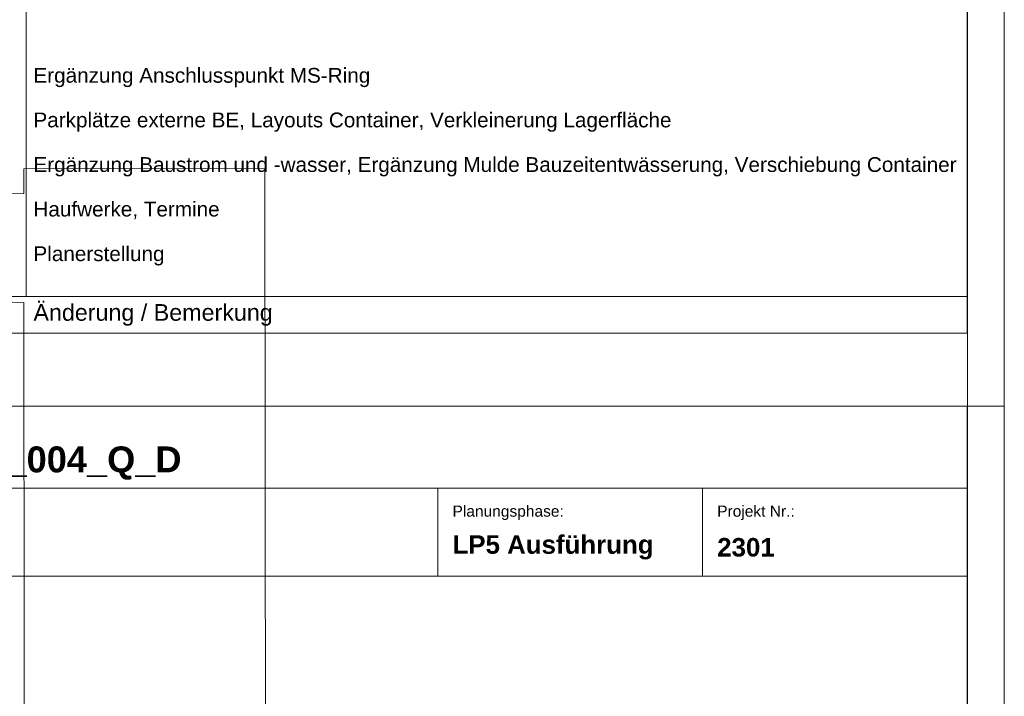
# Model space of a CAD drawing. Header units: metres. Extents: x -5203299 to 2078834, y 245743 to 5816291.
# Tile 227 of 256: x 366786 to 366853, y 5814041 to 5814087. Entities that reach past the tile are written whole.
import ezdxf

# ---------------------------------------------------------------- set-up
doc = ezdxf.new("R2010")
doc.units = ezdxf.units.M
doc.header["$LTSCALE"] = 0.5
doc.linetypes.add('ISO-02 Strichlinie', pattern=[3.81, 3.048, -0.762])
for name, color, linetype, lineweight in [('70 -74 Zeichnungsblatt- 4 Plankopf Linie', 7, 'Continuous', 13), ('70 -74 Zeichnungsblatt- 5 Plankopf Text', 7, 'Continuous', 18), ('99.03_ALKIS (Januar 2020)-Gebäude', 7, 'Continuous', 9), ('Keine', 7, 'Continuous', 9)]:
    doc.layers.add(name, color=color, linetype=linetype, lineweight=lineweight)
doc.styles.add('Arial', font='arial.ttf')
doc.styles.add('Arial (bold)', font='arialbd.ttf')
doc.styles.add('Helvetica', font='txt')

# ---------------------------------------------------------------- blocks, each defined once
blk = doc.blocks.new('_23-07-06_Massenplan_TB_Weiterführende Schule (3D)')
at = {"layer": '99.03_ALKIS (Januar 2020)-Gebäude', "flags": 128}
blk.add_lwpolyline([(185.491, -140.236), (117.873, -140.312), (117.867, -137.695), (109.873, -137.701), (109.992, -210.381), (93.572, -210.439), (93.496, -146.103), (62.736, -146.148), (62.694, -129.712), (93.457, -129.676), (93.445, -128.654), (109.86, -128.641), (109.876, -130.324), (117.855, -130.334), (117.842, -123.626), (185.474, -123.555), (185.486, -130.264), (193.486, -130.245), (193.482, -128.568), (209.868, -128.533), (209.965, -210.266), (193.538, -210.304), (193.478, -137.666), (185.497, -137.678)], close=True, dxfattribs=at)
blk = doc.blocks.new('Gruppe-12350')
at = {"layer": '70 -74 Zeichnungsblatt- 4 Plankopf Linie'}
for p, q in [((0.58945, 0.4155), (0.58945, -0.11361)), ((0.46145, -0.10861), (0.46145, 0.03998)), ((0.58945, -0.10861), (0.40945, -0.10861)), ((0.58945, -0.11361), (0.40945, -0.11361)), ((0.58945, -0.1235), (0.40945, -0.1235)), ((0.58945, -0.1235), (0.58945, -0.4155)), ((0.58945, -0.13466), (0.40945, -0.13466)), ((0.58945, -0.14666), (0.40945, -0.14666))]:
    blk.add_line(p, q, dxfattribs=at)
at = {"layer": '70 -74 Zeichnungsblatt- 4 Plankopf Linie', "lineweight": 13, "transparency": 33554687}
for p, q in [((0.51745, -0.14666), (0.51745, -0.13466)), ((0.55345, -0.14666), (0.55345, -0.13466))]:
    blk.add_line(p, q, dxfattribs=at)
at = {"layer": '70 -74 Zeichnungsblatt- 5 Plankopf Text'}
for s, insert, char_height, width, attachment_point, line_spacing_factor, style in [('Änderung / Bemerkung', (0.46245, -0.11111), 0.0022655, 0.126, 4, 0.970891, 'Arial'), ('KRA_ARC_5_BE_00_004_Q_D', (0.41145, -0.129), 0.0035241, 0.1612116, 1, 0.996218, 'Arial (bold)')]:
    blk.add_mtext(s, dxfattribs=dict(at, insert=insert, char_height=char_height, width=width, attachment_point=attachment_point, line_spacing_factor=line_spacing_factor, style=style))
for s, insert, char_height, attachment_point, line_spacing_factor, style in [('Planungsphase:', (0.51945, -0.13705), 0.0015105, 1, 0.970891, 'Arial'), ('Projekt Nr.:', (0.55545, -0.13705), 0.0015105, 1, 0.970891, 'Arial'), ('LP5 Ausführung', (0.51945, -0.14274), 0.0025172, 4, 0.996218, 'Arial (bold)'), ('2301', (0.55545, -0.14274), 0.002517, 4, 0.996218, 'Arial (bold)')]:
    blk.add_mtext(s, dxfattribs=dict(at, insert=insert, char_height=char_height, attachment_point=attachment_point, line_spacing_factor=line_spacing_factor, style=style))
blk = doc.blocks.new('Plankopf')
at = {"layer": '70 -74 Zeichnungsblatt- 4 Plankopf Linie', "color": 7, "transparency": 33554687}
blk.add_blockref('Gruppe-12350', (0, 0), dxfattribs=at)
at = {"layer": '70 -74 Zeichnungsblatt- 4 Plankopf Linie', "color": 0, "flags": 1}
for tag in ['Approval', 'Approval', 'Approval', 'Approval', 'Approval', 'AR_Genehmigt_-_Datum', 'Auto_Generate_Page_Number', 'Auto_Total_Num_Sheets', 'Auftraggeber', 'Auftraggeber_Zusatz_-1-', 'Auftraggeber_Zusatz_-2-', 'Architekt', 'Architekt_Zusatz_-1-', 'Architekt_Zusatz_-2-', 'Approval', 'Current_Plot_Date', 'Scale', 'Sheet_Number', 'Sheet_Title', 'Teil', 'Gewerk', 'Total_Num_Sheets', 'Tragwerksplanung', 'Tragwerksplanung_Zusatz_-1-', 'Tragwerksplanung_Zusatz_-2-', 'Geschäftszeichen', 'Zone', 'Zone', 'Zone', 'Zone', 'Zone', 'Status', 'TGA', 'TGA_Zusatz_-1-', 'TGA_Zusatz_-2-', 'Zone', 'Number', 'Publish_Date', 'Number', 'Publish_Date', 'Number', 'Publish_Date', 'Number', 'Publish_Date', 'Number', 'Publish_Date', 'Planungsgrundlagen', 'Plot_Date_Format', 'BH_Genehmigt_-_Datum', 'Papiermaße', 'Ebene', 'Page_Number', 'Plannummer_Fachplaner', 'File_Name', 'File_Name_Include_Path', 'Projektname_Zusatz', 'Project_Address', 'Landschaftsarchitekt', 'Landschaftsarchitekten_Zusatz-1-', 'Landschaftsarchitekten_Zusatz_-2-', 'Höhe_üNHN', 'Leistungsphase', 'Number', 'Publish_Date', 'Recipients', 'Recipients', 'Recipients', 'Recipients', 'Recipients', 'Project_Date', 'Project_ID', 'Project_Name', 'Recipients', 'Date', 'Note', 'Date', 'Note', 'Date', 'Note', 'Date', 'Note', 'Date', 'Note', 'Format', 'Date', 'Date', 'Note']:
    blk.add_attdef(tag, (-0.5945, -0.4205), '', height=0.00018, dxfattribs=at)
at = {"layer": '70 -74 Zeichnungsblatt- 4 Plankopf Linie', "color": 7, "linetype": 'ISO-02 Strichlinie', "lineweight": 5, "transparency": 33554687}
blk.add_line((0.5945, -0.1235), (0.5895, -0.1235), dxfattribs=at)
at = {"layer": '70 -74 Zeichnungsblatt- 4 Plankopf Linie', "transparency": 33554687, "flags": 128}
for points in [[(-0.5945, 0.4205), (0.5945, 0.4205), (0.5945, -0.4205), (-0.5945, -0.4205)], [(-0.5745, -0.4155), (-0.5745, 0.4155), (0.5895, 0.4155), (0.5895, -0.4155)]]:
    blk.add_lwpolyline(points, close=True, dxfattribs=at)
at = {"layer": '70 -74 Zeichnungsblatt- 5 Plankopf Text', "char_height": 0.0020138, "width": 0.126, "attachment_point": 1, "line_spacing_factor": 0.970891, "style": 'Helvetica'}
for s, insert in [('Ergänzung Anschlusspunkt MS-Ring', (0.46245, -0.0775)), ('Parkplätze externe BE, Layouts Container, Verkleinerung Lagerfläche', (0.46245, -0.08357)), ('Ergänzung Baustrom und -wasser, Ergänzung Mulde Bauzeitentwässerung, Verschiebung Container', (0.46245, -0.08964)), ('Haufwerke, Termine', (0.46245, -0.0957)), ('Planerstellung', (0.46245, -0.10177))]:
    blk.add_mtext(s, dxfattribs=dict(at, insert=insert))

msp = doc.modelspace()

# ---------------------------------------------------------------- block references
at = {"layer": 'Keine', "color": 1}
msp.add_blockref('_23-07-06_Massenplan_TB_Weiterführende Schule (3D)', (366592.803, 5814205.708), dxfattribs=at)

# ---------------------------------------------------------------- next in the draw order: block references
at = {"layer": '70 -74 Zeichnungsblatt- 4 Plankopf Linie', "xscale": 500, "yscale": 500, "zscale": 500}
msp.add_blockref('Plankopf', (366555.71, 5814122.76), dxfattribs=at)

doc.saveas('drawing.dxf')
